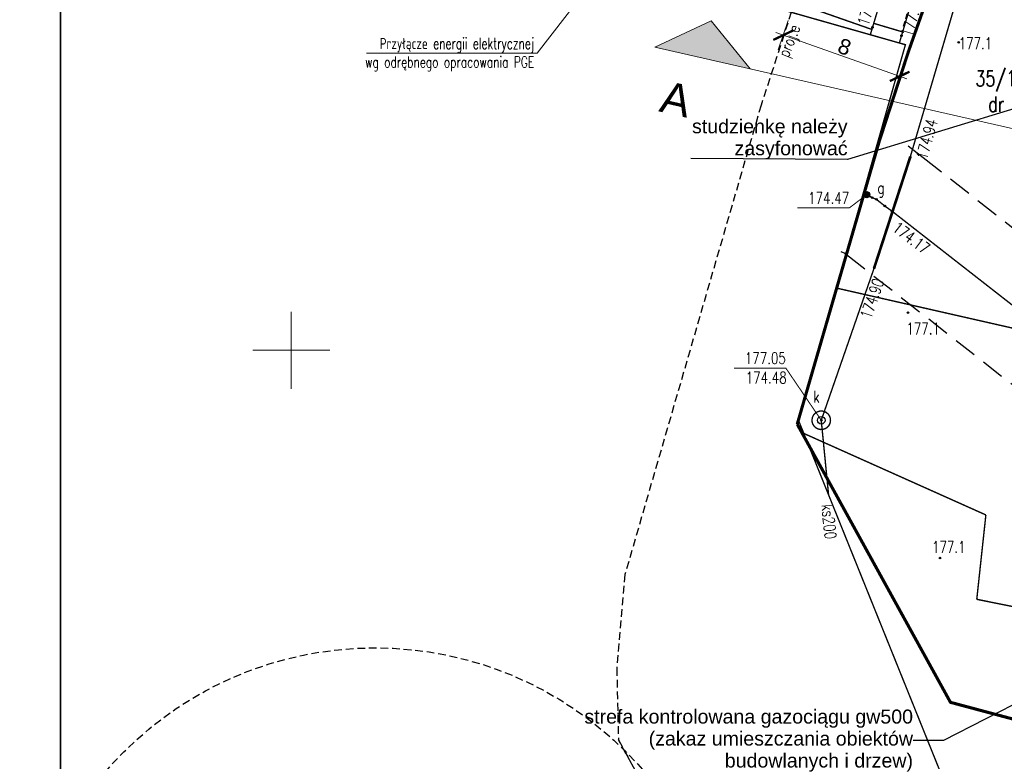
# Model space of a CAD drawing. Header units: metres. Extents: x 964 to 7125, y -212 to 9570.
# Tile 58 of 185: x 1839 to 1903, y 207 to 255. Entities that reach past the tile are written whole.
import ezdxf
from ezdxf import colors
from ezdxf.entities.mleader import LeaderData, LeaderLine
from ezdxf.enums import TextEntityAlignment as Align
from ezdxf.math import Vec2, Vec3

# ---------------------------------------------------------------- set-up
doc = ezdxf.new("R2010")
doc.units = ezdxf.units.M
for name, pattern in [('1', [1.5, 1, -0.5]), ('3820', [1.75, 1.25, -0.5]), ('CIĄGłA', [0]), ('DASH', [0.75, 0.5, -0.25]), ('DASHED', [0.75, 0.5, -0.25])]:
    doc.linetypes.add(name, pattern=pattern)
for name, color, linetype, lineweight in [('AGP1_OPISY', 7, 'Continuous', 13), ('AGP1_WYMIARY', 7, 'Continuous', 15), ('IS', 7, 'Continuous', 15), ('IS-KD-opis', 96, 'Continuous', 30), ('IS-KD-opis-rzedne', 96, 'Continuous', 30), ('LINIE PRZEKROJOWE', 7, 'Continuous', 9), ('PODKŁAD MAPA', 7, 'Continuous', 9), ('STREFY GAZOCIĄG', 7, 'Continuous', 9)]:
    doc.layers.add(name, color=color, linetype=linetype, lineweight=lineweight)
for name, color, linetype in [('Budowlane - Opisy', 7, 'Continuous'), ('Dzialki', 7, 'Continuous'), ('GES_InneUrzadzeniaTowarzyszace', 7, 'Continuous'), ('GES_Rzedna', 7, 'Continuous'), ('Numery_dzialek', 7, 'Continuous'), ('Numery_uzytkow', 7, 'Continuous'), ('OT_Rzedna', 7, 'Continuous'), ('OTR_L_1', 7, 'Continuous'), ('P_SUEP_L_0', 7, 'Continuous'), ('siatka_kwadratow', 7, 'Continuous'), ('skarpa', 7, 'Continuous'), ('SUG_E_T_2', 7, 'Continuous'), ('SUG_T_1', 7, 'Continuous'), ('SUGP_L_0', 7, 'Continuous'), ('SUGR_T_0', 7, 'Continuous'), ('SUK_L_5', 7, 'Continuous'), ('SUKP_E_T_0', 7, 'Continuous'), ('SUKP_L_0', 7, 'Continuous'), ('SUKR_T_0', 7, 'Continuous'), ('SUL_L_1', 7, 'Continuous'), ('WYMIARY', 9, 'Continuous'), ('zakres_poprawny', 7, 'Continuous')]:
    doc.layers.add(name, color=color, linetype=linetype)
doc.layers.add('HIDE', color=9, linetype='DASHED', lineweight=15, plot=False)
doc.styles.add('ARIAL', font='arial.ttf')
doc.styles.add('GENERATED_STYLE_1', font='arialbd.ttf', dxfattribs={"width": 0.999153})
doc.styles.add('GENERATED_STYLE_2', font='arial.ttf')
doc.styles.add('IS', font='simplex.shx', dxfattribs={"width": 0.7})
doc.styles.add('IS-0.6', font='simplex.shx', dxfattribs={"width": 0.6})
doc.styles.get("Standard").update_dxf_attribs({"font": 'arial.ttf'})
doc.styles.add('STYL_ARIAL', font='simplex', dxfattribs={"width": 0.75, "oblique": 0.1})
doc.dimstyles.new('GENERATED_STYLE__61', dxfattribs={"dimtxt": 10, "dimasz": 9.5, "dimexe": 0.18, "dimexo": 0, "dimgap": 0.09, "dimtad": 0, "dimdec": 1, "dimzin": 0, "dimdsep": 46, "dimtxsty": 'GENERATED_STYLE_1', "dimblk": 'ARROWHEAD_1', "dimblk1": 'ARROWHEAD_1', "dimblk2": 'ARROWHEAD_1', "dimcen": 0.09, "dimclrd": 256, "dimclre": 256, "dimclrt": 256, "dimazin": 0, "dimtfac": 1, "dimtdec": 4, "dimtmove": 0, "dimatfit": 3, "dimfxl": 1, "dimtolj": 1, "dimtzin": 0, "dimarcsym": 0})

# ---------------------------------------------------------------- blocks, each defined once
blk = doc.blocks.new('ARROWHEAD_1')
at = {"linetype": 'Continuous'}
blk.add_line((0, 0), (-1, 0), dxfattribs=at)
blk.add_circle((0, 0), 0.25, dxfattribs=at)
blk = doc.blocks.new('OTRS')
at = {"color": 0}
blk.add_circle((0, 0), 0.05, dxfattribs=at)
blk = doc.blocks.new('SUGU')
at = {"color": 0}
for radius in [0.2, 0.18, 0.16, 0.14, 0.12, 0.1, 0.08, 0.06, 0.04, 0.02]:
    blk.add_circle((0, 0), radius, dxfattribs=at)
blk = doc.blocks.new('OTRN')
at = {"color": 0}
blk.add_circle((0, 0), 0.05, dxfattribs=at)
blk = doc.blocks.new('SURS')
at = {"color": 0}
blk.add_circle((0, 0), 0.05, dxfattribs=at)
blk = doc.blocks.new('SUPW')
at = {"color": 0}
blk.add_circle((0, 0), 0.25, dxfattribs=at)
blk = doc.blocks.new('MDCP 20240606')
at = {"layer": 'Dzialki', "color": 251, "true_color": 0x636466, "const_width": 0.09}
for points in [[(6591998.81, 5737950.95), (6591985.2878, 5737954.0234)], [(6591983.1831, 5737944.6142), (6591994.97, 5737939.34)], [(6591994.97, 5737939.34), (6591994.38, 5737933.88)], [(6591994.38, 5737933.88), (6592027.8, 5737927.17)]]:
    blk.add_lwpolyline(points, dxfattribs=at)
at = {"layer": 'GES_Rzedna', "color": 251, "true_color": 0x636466, "const_width": 0.065}
blk.add_lwpolyline([(6591984.312, 5737945.468), (6591982.0173, 5737948.8442), (6591978.6626, 5737948.8442)], dxfattribs=at)
at = {"layer": 'OTR_L_1', "color": 251, "linetype": '3820', "true_color": 0x636466, "const_width": 0.09}
for points in [[(6591987.4884, 5737970.4149), (6591993.2118, 5737989.4583)], [(6591993.2118, 5737989.4583), (6591987.4884, 5737970.4149)], [(6591989.3695, 5737969.8809), (6591992.7178, 5737981.1703)]]:
    blk.add_lwpolyline(points, dxfattribs=at)
at = {"layer": 'siatka_kwadratow', "color": 7, "const_width": 0.09}
blk.add_lwpolyline([(6591935.06, 5738063.3595), (6591935.06, 5737853.3595)], dxfattribs=at)
at = {"layer": 'siatka_kwadratow', "color": 251, "true_color": 0x636466, "const_width": 0.065}
for points in [[(6591950, 5737947.5), (6591950, 5737952.5)], [(6591947.5, 5737950), (6591952.5, 5737950)]]:
    blk.add_lwpolyline(points, dxfattribs=at)
at = {"layer": 'skarpa', "color": 251, "true_color": 0x636466, "const_width": 0.09}
for points in [[(6591983.8719, 5737972.0574), (6591987.5914, 5737970.7578)], [(6591989.5818, 5737970.5967), (6591987.7099, 5737971.1519)]]:
    blk.add_lwpolyline(points, dxfattribs=at)
at = {"layer": 'SUGP_L_0', "color": 251, "true_color": 0x636466, "const_width": 0.09}
for points in [[(6591987.254, 5737960.061), (6591987.0325, 5737960.1666)], [(6591987.616, 5737959.871), (6591987.254, 5737960.061)], [(6591987.89, 5737959.757), (6591987.616, 5737959.871)], [(6591988.43, 5737959.328), (6591987.89, 5737959.757)], [(6591988.894, 5737958.997), (6591988.43, 5737959.328)], [(6591999.922, 5737950.388), (6591988.894, 5737958.997)]]:
    blk.add_lwpolyline(points, dxfattribs=at)
at = {"layer": 'SUGR_T_0', "color": 251, "true_color": 0x636466, "const_width": 0.065}
blk.add_lwpolyline([(6591987.254, 5737960.061), (6591986.1198, 5737959.2033), (6591982.7651, 5737959.2033)], dxfattribs=at)
at = {"layer": 'SUK_L_5', "color": 251, "true_color": 0x636466, "const_width": 0.09}
blk.add_lwpolyline([(6591983.8594, 5737945.0741), (6591983.7729, 5737945.2046), (6591983.7231, 5737945.3531), (6591983.7134, 5737945.5095), (6591983.7446, 5737945.663), (6591983.8144, 5737945.8032), (6591983.9181, 5737945.9206), (6591984.0486, 5737946.0071), (6591984.1971, 5737946.0569), (6591984.3535, 5737946.0666), (6591984.507, 5737946.0354), (6591984.6472, 5737945.9656), (6591984.7646, 5737945.8619), (6591984.8511, 5737945.7314), (6591984.9009, 5737945.5829), (6591984.9106, 5737945.4265), (6591984.8794, 5737945.273), (6591984.8096, 5737945.1328), (6591984.7059, 5737945.0154), (6591984.5754, 5737944.9289), (6591984.4269, 5737944.8791), (6591984.2705, 5737944.8694), (6591984.117, 5737944.9006), (6591983.9768, 5737944.9704), (6591983.8594, 5737945.0741)], dxfattribs=at)
at = {"layer": 'SUKP_L_0', "color": 251, "true_color": 0x636466, "const_width": 0.09}
for points in [[(6591999.111, 5737993.212), (6591990.066, 5737962.477)], [(6591990.066, 5737962.477), (6591987.741, 5737955.333)], [(6591987.741, 5737955.333), (6591984.312, 5737945.468)], [(6591984.312, 5737945.468), (6591984.7868, 5737940.6392)]]:
    blk.add_lwpolyline(points, dxfattribs=at)
at = {"layer": 'SUL_L_1', "color": 251, "true_color": 0x636466, "const_width": 0.175}
blk.add_lwpolyline([(6591987.741, 5737955.333), (6591990.066, 5737962.477)], dxfattribs=at)
at = {"layer": 'zakres_poprawny', "color": 251, "linetype": '1', "true_color": 0x636466, "const_width": 0.09}
blk.add_lwpolyline([(6591998.3993, 5738028.4013), (6591996.46, 5738029.28), (6591966.31, 5738026.19), (6591956.75, 5738009.41), (6591972.57, 5737974.65), (6591989.76, 5737969.77), (6591982.85, 5737945.44), (6592001.21, 5737899.93), (6592024.23, 5737894.9), (6592058.8365, 5737922.2224)], dxfattribs=at)
at = {"layer": 'GES_InneUrzadzeniaTowarzyszace', "color": 251, "true_color": 0x636466}
blk.add_blockref('SUPW', (6591984.312, 5737945.468), dxfattribs=at)
at = {"layer": 'GES_Rzedna', "color": 251, "true_color": 0x636466}
blk.add_blockref('SURS', (6591984.312, 5737945.468), dxfattribs=at)
at = {"layer": 'OT_Rzedna', "color": 251, "true_color": 0x636466}
for name, p in [('OTRS', (6591987.63, 5737970.9)), ('OTRS', (6591989.51, 5737970.36)), ('OTRN', (6591993.21, 5737969.92)), ('OTRN', (6591989.93, 5737952.43)), ('OTRN', (6591992, 5737936.55))]:
    blk.add_blockref(name, p, dxfattribs=at)
at = {"layer": 'SUG_T_1', "color": 251, "true_color": 0x636466}
blk.add_blockref('SUGU', (6591987.254, 5737960.061), dxfattribs=at)
at = {"layer": 'SUGR_T_0', "color": 251, "true_color": 0x636466}
for p in [(6591987.616, 5737959.871), (6591987.89, 5737959.757), (6591988.43, 5737959.328), (6591988.894, 5737958.997)]:
    blk.add_blockref('OTRS', p, dxfattribs=at)
at = {"layer": 'SUKR_T_0', "color": 251, "true_color": 0x636466}
for p in [(6591990.066, 5737962.477), (6591987.741, 5737955.333), (6591984.312, 5737945.468)]:
    blk.add_blockref('OTRS', p, dxfattribs=at)
at = {"layer": 'GES_InneUrzadzeniaTowarzyszace', "color": 251, "true_color": 0x636466, "style": 'STYL_ARIAL', "width": 0.75}
blk.add_text('k', height=0.75, dxfattribs=at).set_placement((6591983.7978, 5737946.3883), align=Align.BOTTOM_LEFT)
at = {"layer": 'GES_Rzedna', "color": 251, "true_color": 0x636466, "style": 'STYL_ARIAL', "width": 0.75}
blk.add_text('177.05', height=0.75, dxfattribs=at).set_placement((6591982.0173, 5737948.8859), align=Align.BOTTOM_RIGHT)
at = {"layer": 'Numery_dzialek', "color": 251, "true_color": 0x636466, "style": 'STYL_ARIAL', "width": 0.75}
blk.add_text('35/19', height=1, dxfattribs=at).set_placement((6591995.9375, 5737967.5833), align=Align.MIDDLE_CENTER)
at = {"layer": 'Numery_uzytkow', "color": 251, "true_color": 0x636466, "style": 'STYL_ARIAL', "width": 0.75}
blk.add_text('dr', height=1, dxfattribs=at).set_placement((6591995.642, 5737965.9259), align=Align.MIDDLE_CENTER)
at = {"layer": 'OT_Rzedna', "color": 251, "true_color": 0x636466, "style": 'STYL_ARIAL', "width": 0.75}
blk.add_text('175.42', height=0.75, rotation=73.1219, dxfattribs=at).set_placement((6591987.5717, 5737970.8752), align=Align.BOTTOM_LEFT)
blk.add_text('177.06', height=0.75, rotation=73.2732, dxfattribs=at).set_placement((6591989.4592, 5737970.4442), align=Align.TOP_LEFT)
for p in [(6591993.21, 5737969.8575), (6591989.8265, 5737951.4014), (6591991.4844, 5737937.2609)]:
    blk.add_text('177.1', height=0.75, dxfattribs=at).set_placement(p, align=Align.MIDDLE_LEFT)
at = {"layer": 'P_SUEP_L_0', "color": 251, "true_color": 0x636466, "style": 'STYL_ARIAL', "width": 0.75}
blk.add_text('proj.e', height=0.75, rotation=68.3498, dxfattribs=at).set_placement((6591981.4838, 5737969.1642), align=Align.TOP_LEFT)
at = {"layer": 'SUG_E_T_2', "color": 251, "true_color": 0x636466, "style": 'STYL_ARIAL', "width": 0.75}
blk.add_text('g', height=0.75, dxfattribs=at).set_placement((6591987.9505, 5737959.9063), align=Align.BOTTOM_LEFT)
at = {"layer": 'SUGR_T_0', "color": 251, "true_color": 0x636466, "style": 'STYL_ARIAL', "width": 0.75}
blk.add_text('174.47', height=0.75, dxfattribs=at).set_placement((6591986.1198, 5737959.245), align=Align.BOTTOM_RIGHT)
blk.add_text('174.17', height=0.75, rotation=322.731, dxfattribs=at).set_placement((6591989.0895, 5737958.0725), align=Align.MIDDLE_LEFT)
at = {"layer": 'SUKP_E_T_0', "color": 251, "true_color": 0x636466, "style": 'STYL_ARIAL', "width": 0.75}
blk.add_text('ks200', height=0.75, rotation=275.6154, dxfattribs=at).set_placement((6591984.8181, 5737938.9067), align=Align.MIDDLE_CENTER)
at = {"layer": 'SUKR_T_0', "color": 251, "true_color": 0x636466, "style": 'STYL_ARIAL', "width": 0.75}
blk.add_text('174.94', height=0.75, rotation=74.59, dxfattribs=at).set_placement((6591990.7901, 5737962.38), align=Align.MIDDLE_LEFT)
blk.add_text('174.90', height=0.75, rotation=70.833, dxfattribs=at).set_placement((6591988.0412, 5737954.5935), align=Align.MIDDLE_RIGHT)
blk.add_text('174.48', height=0.75, dxfattribs=at).set_placement((6591982.0721, 5737948.6007), align=Align.TOP_RIGHT)
blk = doc.blocks.new('PRZEKRÓJ TERENU OPIS PZT')
at = {"true_color": 0x636466}
h = blk.add_hatch(color=251, dxfattribs=at)
h.dxf.hatch_style = 1
h.paths.add_polyline_path([(2754.39, 31.612), (2751.914, 34.79), (2751.897, 28.447)])
at = {"color": 251, "true_color": 0x636466}
for points in [[(2751.914, 34.79), (2751.621, -72.808)], [(2751.914, 34.79), (2754.39, 31.612)], [(2751.897, 28.447), (2754.39, 31.612)]]:
    blk.add_lwpolyline(points, dxfattribs=at)
at = {"layer": 'AGP1_OPISY', "color": 251, "linetype": 'Continuous', "lineweight": 40, "true_color": 0x636466, "insert": (2749.973, 33.667), "char_height": 2.052, "attachment_point": 1, "rotation": 269.84436, "style": 'ARIAL', "bg_fill": 3, "box_fill_scale": 1.5, "bg_fill_color": 256, "bg_fill_transparency": 0}
blk.add_mtext('A', dxfattribs=at)
blk = doc.blocks.new('_None', base_point=(2.5, 0))
blk = doc.blocks.new('_ArchTick')
at = {"layer": 'WYMIARY', "color": 0, "linetype": 'Continuous', "const_width": 0.15}
blk.add_lwpolyline([(-0.5, -0.5), (0.5, 0.5)], dxfattribs=at)
blk = doc.blocks.new('IS-opis-studni-L-0.6')
at = {"color": 0, "linetype": 'Continuous', "lineweight": 15, "transparency": 16777216}
blk.add_line((-3.5, 0), (0, 0), dxfattribs=at)
at = {"color": 0, "linetype": 'Continuous', "lineweight": -2, "transparency": 16777216, "style": 'IS-0.6', "width": 0.6}
blk.add_attdef('S0', text='', height=1.25, dxfattribs=at).set_placement((-3.75, 0), align=Align.MIDDLE_RIGHT)
for p in [(-1.75, 0.25), (-1.75, -1.25), (-1.75, -2.5)]:
    blk.add_attdef('000,00', text='', height=1, dxfattribs=at).set_placement(p, align=Align.CENTER)
blk = doc.blocks.new('IS_2025-10-21')
at = {"layer": 'IS-KD-opis'}
ml = blk.add_multileader_mtext('Standard', dxfattribs=at)
ml.set_content('6x zbiornik retencyjny wód opadowych\\Po łącznej pojemności 84m3\\P(6x 400x240x200cm, V=14m3)', color=256, style='IS-0.6')
ml.set_leader_properties(linetype='Continuous', lineweight=9)
ml.set_arrow_properties(name='NONE')
ml.build(insert=Vec2(0, 0))
ml.multileader.update_dxf_attribs({"has_dogleg": 0, "text_left_attachment_type": 6, "text_right_attachment_type": 6, "dogleg_length": 0, "arrow_head_size": 0.25})
ctx = ml.context
ctx.base_point, ctx.char_height, ctx.arrow_head_size, ctx.landing_gap_size, ctx.plane_origin = Vec3(1899.469, 218.474), 1, 0.25, 0.25, Vec3(1908.661, 223.078)
ctx.left_attachment, ctx.right_attachment, ctx.text_align_type = 6, 6, 2
notes = []
notes.append((ctx, [(1, (1, 1, 0), (1917.569, 218.474), (-1, 0), 0, [(0, [(1922.65, 235.48)], 0, [])])]))
ctx.mtext.insert, ctx.mtext.alignment, ctx.mtext.line_spacing_style, ctx.mtext.flow_direction = Vec3(1917.319, 219.808), 3, 2, 5
at = {"layer": 'IS-KD-opis-rzedne'}
ml = blk.add_multileader_block('Standard', dxfattribs=at)
ml.set_content('IS-opis-studni-L-0.6', color=256)
ml.set_attribute('S0', 'D3', width=0)
ml.set_attribute('000,00', '177,56', width=0)
ml.set_attribute('000,00', '175,91', width=0)
ml.set_attribute('000,00', '', width=0)
ml.set_leader_properties(linetype='Continuous', lineweight=9)
ml.set_arrow_properties(name='NONE')
ml.build(insert=Vec2(0, 0))
ml.multileader.update_dxf_attribs({"has_dogleg": 0, "text_left_attachment_type": 6, "text_right_attachment_type": 6, "dogleg_length": 0, "arrow_head_size": 5, "block_connection_type": 1})
ctx = ml.context
ctx.base_point, ctx.char_height, ctx.arrow_head_size, ctx.landing_gap_size, ctx.plane_origin = Vec3(1905.137, 242.138), 20, 5, 5, Vec3(1918.036, 239.779)
ctx.left_attachment, ctx.right_attachment, ctx.text_align_type, ctx.attachment_type = 6, 6, 2, 1
notes.append((ctx, [(0, (1, 1, 0), (1905.137, 242.138), (-1, 0), 0, [(0, [(1913.237, 242.505)], 0, [])])]))
ctx.block.insert = Vec3(1905.137, 242.138)
for ctx, leaders in notes:
    for number, flags, end, landing, length, lines in leaders:
        leader = LeaderData()
        leader.index, (leader.has_last_leader_line, leader.has_dogleg_vector, leader.attachment_direction) = number, flags
        leader.last_leader_point, leader.dogleg_vector, leader.dogleg_length = Vec3(end), Vec3(landing), length
        for number, points, colour, breaks in lines:
            line = LeaderLine()
            line.index, line.vertices, line.color, line.breaks = number, Vec3.list(points), colors.encode_raw_color(colour), breaks
            leader.lines.append(line)
        ctx.leaders.append(leader)
blk = doc.blocks.new('A$C273a521e')
at = {"layer": 'IS'}
blk.add_blockref('IS_2025-10-21', (-1902.907, -313.015), dxfattribs=at)

msp = doc.modelspace()

# ---------------------------------------------------------------- block references
at = {"layer": 'PODKŁAD MAPA', "linetype": 'ByBlock'}
msp.add_blockref('MDCP 20240606', (-6590093.553, -5737716.265), dxfattribs=at)

# ---------------------------------------------------------------- texts
at = {"layer": 'STREFY GAZOCIĄG', "color": 18, "true_color": 0x000000, "insert": (1896.7, 208.469), "char_height": 0.9072, "width": 22.05394, "attachment_point": 6, "line_spacing_factor": 0.93983, "style": 'GENERATED_STYLE_2'}
msp.add_mtext('strefa kontrolowana gazociągu gw500 \\P(zakaz umieszczania obiektów budowlanych i drzew)', dxfattribs=at)

# ---------------------------------------------------------------- leaders
at = {"layer": 'STREFY GAZOCIĄG', "color": 18, "lineweight": 15, "true_color": 0x000000, "annotation_type": 0, "has_hookline": 1, "hookline_direction": 1, "text_width": 21.177}
msp.add_leader([(1918.854, 218.843), (1898.67, 208.469), (1896.7, 208.469)], dimstyle='GENERATED_STYLE__61', override={"dimasz": 1}, dxfattribs=at)

# ---------------------------------------------------------------- next in the draw order: block references
at = {"layer": 'LINIE PRZEKROJOWE', "color": 18, "linetype": 'CIĄGłA', "lineweight": 5, "true_color": 0x000000, "rotation": 77.33843703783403}
msp.add_blockref('PRZEKRÓJ TERENU OPIS PZT', (1310.728, -2439.278), dxfattribs=at)

# ---------------------------------------------------------------- next in the draw order: linework, layer by layer
at = {"color": 217, "linetype": 'DASHED', "ltscale": 2, "true_color": 0x93278f, "const_width": 0.2}
for points in [[(1911.705, 291.22), (1902.133, 268.079), (1900.742, 265.336), (1896.394, 253.033), (1894.511, 247.242), (1889.203, 228.948)], [(1964.224, 196.897), (1939.413, 201.992), (1921.069, 205.672), (1909.767, 208.558), (1904.455, 209.522), (1899.125, 210.949), (1889.203, 228.948)]]:
    msp.add_lwpolyline(points, dxfattribs=at)
at = {"layer": 'AGP1_WYMIARY'}
for p, q in [((1888.627, 255.063), (1887.961, 253.177)), ((1896.17, 252.397), (1895.503, 250.512))]:
    msp.add_line(p, q, dxfattribs=at)
at = {"layer": 'AGP1_WYMIARY', "color": 7}
msp.add_line((1887.822, 254.287), (1896.308, 251.288), dxfattribs=at)
at = {"layer": 'HIDE', "lineweight": 30}
for points in [[(1904.312, 294.278), (1894.858, 271.422), (1893.372, 268.49), (1888.818, 255.603), (1886.864, 249.595), (1878.053, 219.228), (1877.519, 213.156), (1877.627, 208.52), (1883.906, 197.13)], [(1990.007, 170.399), (1977.829, 173.301), (1959.999, 177.347), (1935.435, 182.391), (1916.625, 186.165), (1905.503, 189.005), (1900.076, 189.989), (1893.095, 191.859), (1889.627, 192.857), (1886.928, 194.625), (1883.906, 197.13), (1877.627, 208.52)]]:
    msp.add_lwpolyline(points, dxfattribs=at)
msp.add_circle((1861.866, 191.475), 23, dxfattribs=at)
at = {"layer": 'STREFY GAZOCIĄG', "color": 30, "linetype": 'DASH', "lineweight": 30, "ltscale": 3, "true_color": 0xf26722}
for points in [[(1896.389, 246.971), (1897.355, 246.204), (1910.621, 235.811), (1915.129, 232.266), (1920.004, 228.287), (1927.587, 221.99), (1929.215, 220.897), (1939.218, 212.92), (1940.022, 212.6), (1949.961, 209.531), (1951.419, 209.103), (1955.304, 207.94)], [(1896.389, 246.971), (1897.355, 246.204), (1910.621, 235.811), (1915.129, 232.266), (1920.004, 228.287), (1927.587, 221.99), (1929.215, 220.897), (1939.218, 212.92), (1940.022, 212.6), (1949.961, 209.531), (1951.419, 209.103), (1955.304, 207.94)], [(1892.023, 240.123), (1892.286, 240.013), (1892.4, 239.923), (1905.682, 229.517), (1910.127, 226.022), (1914.919, 222.111), (1922.79, 215.575), (1924.484, 214.437), (1935.159, 205.925), (1937.36, 205.05), (1947.654, 201.871), (1949.146, 201.433), (1953.01, 200.276)], [(1892.023, 240.123), (1892.286, 240.013), (1892.4, 239.923), (1905.682, 229.517), (1910.127, 226.022), (1914.919, 222.111), (1922.79, 215.575), (1924.484, 214.437), (1935.159, 205.925), (1937.36, 205.05), (1947.654, 201.871), (1949.146, 201.433), (1953.01, 200.276)]]:
    msp.add_lwpolyline(points, dxfattribs=at)

# ---------------------------------------------------------------- next in the draw order: block references
at = {"layer": 'AGP1_WYMIARY', "color": 7}
for p, rotation in [((1888.294, 254.12), 160.5362126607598), ((1895.837, 251.455), 340.5362126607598)]:
    msp.add_blockref('_ArchTick', p, dxfattribs=dict(at, rotation=rotation))
at = {"layer": 'WYMIARY', "color": 3}
msp.add_blockref('A$C273a521e', (1902.907, 313.015), dxfattribs=at)

# ---------------------------------------------------------------- next in the draw order: texts
at = {"layer": 'AGP1_WYMIARY', "color": 7, "insert": (1892.269, 253.363), "char_height": 1, "attachment_point": 5, "rotation": 340.53621, "style": 'ARIAL'}
msp.add_mtext('\\A1;8', dxfattribs=at)
at = {"layer": 'Budowlane - Opisy', "color": 18, "true_color": 0x000000, "insert": (1892.467, 247.378), "char_height": 0.9072, "width": 16.4316, "attachment_point": 6, "line_spacing_factor": 0.93983, "style": 'GENERATED_STYLE_2'}
msp.add_mtext('studzienkę należy zasyfonować', dxfattribs=at)

# ---------------------------------------------------------------- next in the draw order: leaders
at = {"layer": 'AGP1_OPISY'}
ml = msp.add_multileader_mtext('Standard', dxfattribs=at)
ml.set_content('\\pxsm1;Przyłącze energii elektrycznej\\Pwg odrębnego opracowania PGE', color=256, style='IS')
ml.set_leader_properties(linetype='Continuous', lineweight=9)
ml.set_arrow_properties(name='NONE')
ml.build(insert=Vec2(0, 0))
ml.multileader.update_dxf_attribs({"has_dogleg": 0, "text_left_attachment_type": 6, "text_right_attachment_type": 6, "dogleg_length": 0, "arrow_head_size": 0.144})
ctx = ml.context
ctx.base_point, ctx.char_height, ctx.arrow_head_size, ctx.landing_gap_size, ctx.plane_origin, ctx.plane_x_axis, ctx.plane_y_axis = Vec3(1859.757, 252.967), 0.72, 0.144, 0.18, Vec3(1962.129, 242.018), Vec3(1, 0, 0), Vec3(0, 1, 0)
ctx.left_attachment, ctx.right_attachment, ctx.text_align_type = 6, 6, 2
notes = []
notes.append((ctx, [(1, (1, 1, 0), (1872.357, 252.967), (-1, 0, 0), 0, [(0, [(1885.775, 270.264)], 0, [])])]))
ctx.mtext.insert, ctx.mtext.text_direction, ctx.mtext.width, ctx.mtext.alignment, ctx.mtext.flow_direction = Vec3(1872.177, 253.945), Vec3(1, 0, 0), 16.86272, 3, 5
at = {"layer": 'Budowlane - Opisy', "color": 18, "lineweight": 15, "true_color": 0x000000, "annotation_type": 0, "has_hookline": 1, "hookline_direction": 1, "text_width": 10.024}
msp.add_leader([(1923.205, 255.472), (1892.467, 246.073), (1882.326, 246.152)], dimstyle='GENERATED_STYLE__61', override={"dimasz": 1}, dxfattribs=at)
for ctx, leaders in notes:
    for number, flags, end, landing, length, lines in leaders:
        leader = LeaderData()
        leader.index, (leader.has_last_leader_line, leader.has_dogleg_vector, leader.attachment_direction) = number, flags
        leader.last_leader_point, leader.dogleg_vector, leader.dogleg_length = Vec3(end), Vec3(landing), length
        for number, points, colour, breaks in lines:
            line = LeaderLine()
            line.index, line.vertices, line.color, line.breaks = number, Vec3.list(points), colors.encode_raw_color(colour), breaks
            leader.lines.append(line)
        ctx.leaders.append(leader)

doc.saveas('drawing.dxf')
